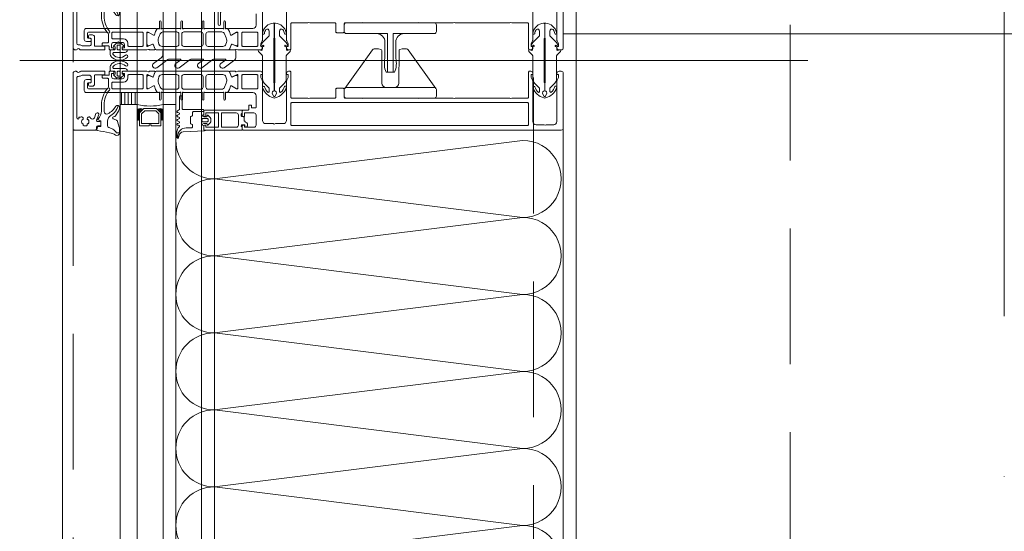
# Model space of a CAD drawing. Header units: millimetres. Extents: x 213386 to 459888, y 74252 to 208052.
# Tile 102 of 256: x 373017 to 373477, y 162137 to 162376. Entities that reach past the tile are written whole.
import ezdxf

# ---------------------------------------------------------------- set-up
doc = ezdxf.new("R2010")
doc.units = ezdxf.units.MM
doc.linetypes.add('CK_Čerchovaná 50', pattern=[6, 3, -1.5, 0, -1.5])
doc.linetypes.add('ČÁRKOVANÁ', pattern=[19.05, 12.7, -6.35])
for name, color, linetype, lineweight in [('FASÁDA DETAILNÍ', 255, 'Continuous', 0), ('NOVA', 255, 'Continuous', 0), ('TENKA', 255, 'Continuous', 0)]:
    doc.layers.add(name, color=color, linetype=linetype, lineweight=lineweight)

# ---------------------------------------------------------------- blocks, each defined once
blk = doc.blocks.new('244748_a')
blk.add_lwpolyline([(8.32, -1.69, 0.082248), (6.34, -0.9, -1.09695), (6.94, -0.1, -0.315353), (11.26, -5.15, -0.480529), (10.87, -5.64), (4.27, -5.64), (4.08, -5.45), (-16.53, -5.45), (-16.72, -5.64), (-20.43, -5.64, 0.574019), (-21.93, -4.78), (-22.99, -5.4, 0.524827), (-22.99, -5.9), (-21.93, -6.52, 0.574021), (-20.43, -5.66), (-16.72, -5.66), (-16.53, -5.85), (4.08, -5.85), (4.27, -5.66), (10.87, -5.66, -0.480529), (11.26, -6.15, -0.326229), (6.88, -11.09, -1.09695), (6.28, -10.3, 0.081457), (8.32, -9.61, 0.599203), (7.48, -8.05), (5.52, -8.05, 0.198965), (5.17, -8.2), (2.22, -11.15), (0.93, -12.01, -0.738038), (0.51, -11.62), (0.87, -11, 1), (0.35, -10.7), (0, -11.3), (-0.98, -11.3, 0.619205), (-1.45, -12.06), (-1.28, -12.43, -0.808139), (-2.04, -13.04), (-3.63, -11.44, 0.198906), (-4.34, -11.15), (-14.99, -11.15, -0.198936), (-16.76, -10.42), (-18.98, -8.2, 0.198942), (-19.33, -8.05), (-20.67, -8.05, 0.500217), (-21.09, -8.73, 0.122037), (-18.5, -10.27, -1.093735), (-19.1, -11.07, -0.240768), (-23.7, -6.07, -0.106226), (-23.7, -5.23, -0.256232), (-19, -0.13, -1.093735), (-18.4, -0.92, 0.116856), (-21.09, -2.57, 0.500217), (-20.67, -3.25), (-19.33, -3.25, 0.198942), (-18.98, -3.1), (-16.75, -0.88, -0.198936), (-14.99, -0.15), (-4.34, -0.15, 0.198907), (-3.63, 0.14), (-2.04, 1.74, -0.808139), (-1.28, 1.13), (-1.45, 0.76, 0.619205), (-0.98, 0), (0, 0), (0.35, -0.6, 1), (0.87, -0.3), (0.51, 0.32, -0.738038), (0.93, 0.71), (2.22, -0.15), (5.17, -3.1, 0.198965), (5.52, -3.25), (7.48, -3.25, 0.599203)], format="xyb", close=True)
blk = doc.blocks.new('236134_0100_s_v')
for points in [[(22.8, -23), (22.8, -5), (42, -5, 0.414214), (43, -4), (43, -1, 0.414214), (42, 0), (1, 0, 0.414214), (0, -1), (0, -4, 0.414214), (1, -5), (20.2, -5), (20.2, -23)], [(15, -5, -0.414214), (19, -9), (19, -16.57, 0.165764), (19.53, -23), (23.47, -23, 0.165764), (24, -16.57), (24, -9, -0.414214), (28, -5)]]:
    blk.add_lwpolyline(points, format="xyb")
blk = doc.blocks.new('236134_0200_s_v')
for points in [[(19.58, 5, -0.41166), (17.58, 6.98), (17.45, 22.25, 0.344217), (17.07, 22.73), (16, 23), (14, 23, 0.240828), (13.19, 22.59), (0.19, 4.59)], [(23.42, 5, 0.41166), (25.42, 6.98), (25.55, 22.25, -0.344217), (25.93, 22.73), (27, 23), (29, 23, -0.240828), (29.81, 22.59), (42.81, 4.59)]]:
    blk.add_lwpolyline(points, format="xyb")
blk.add_lwpolyline([(42, 5), (1, 5, 0.414214), (0, 4), (0, 1, 0.414214), (1, 0), (42, 0, 0.414214), (43, 1), (43, 4, 0.414214)], format="xyb", close=True)
blk = doc.blocks.new('284336')
for points in [[(-0.7, -9.6), (-10, -9.6, 0.414511), (-10.51, -10.11), (-10.51, -15.51, -1), (-11.69, -15.51), (-11.69, -9.6), (-12.69, -8.95, -0.668884), (-12.6, -8.23), (-11.99, -8.01, 0.766384), (-11.99, -7.21), (-12.6, -6.99, -0.76831), (-12.6, -6.23), (-11.99, -6.01, 0.766384), (-11.99, -5.21), (-12.6, -4.99, -0.76831), (-12.6, -4.23), (-11.99, -4.01, 0.766384), (-11.99, -3.21), (-12.6, -2.99, -0.877523), (-12.5, -2.22), (-12.1, -2.22, 0.698129), (-11.83, -1.5, -0.220231), (-12.89, 0.78), (-12.89, 3.45, -0.157143), (-12.82, 3.68), (-12.69, 3.42, -0.067482), (-12.48, 2.53, 0.393136), (-8.66, -1.02), (-6.1, -1.02, -0.414214), (-5.61, -1.51), (-5.61, -2.22, -0.267949), (-5.85, -2.65), (-6.35, -2.93, 0.267949), (-6.61, -3.38), (-6.61, -5.84, 0.267949), (-6.35, -6.29), (-5.85, -6.57, -0.267949), (-5.61, -7), (-5.61, -8.11, 0.414215), (-5.1, -8.62), (-0.41, -8.62), (-0.41, -9.31, -0.414212), (-0.7, -9.6)], [(-0.41, 0), (-0.41, -2, 0.990243), (-0.4, -3.02), (0.9, -3.02, 0.414214), (1.21, -2.71), (1.21, -2.61, -0.668123), (1.71, -2.4), (2.75, -3.45, -0.199004), (2.89, -3.79), (2.89, -5.43, -0.199038), (2.75, -5.77), (1.71, -6.82, -0.668191), (1.21, -6.61), (1.21, -6.51, 0.414214), (0.9, -6.2), (-0.4, -6.2, 0.990269), (-0.41, -7.22), (-0.41, -8.6), (-5.1, -8.6, -0.414215), (-5.59, -8.11), (-5.59, -7, 0.267949), (-5.84, -6.56), (-6.34, -6.27, -0.267949), (-6.59, -5.84), (-6.59, -3.38, -0.267949), (-6.34, -2.95), (-5.84, -2.66, 0.267949), (-5.59, -2.22), (-5.59, -1.51, 0.414214), (-6.1, -1), (-8.66, -1, -0.393156), (-12.46, 2.53, 0.067572), (-12.67, 3.43), (-12.8, 3.7, -0.637545), (-12.12, 3.53), (-11.92, 2.53, 0.344315), (-10.06, 0.91), (0, 0.38, -0.406913), (0.39, 0), (-0.41, 0)], [(1.7, -4.31, 0.414235), (1.2, -3.81), (-0.7, -3.81, 0.414214), (-1.2, -4.31), (-1.2, -4.91, 0.414214), (-0.7, -5.41), (1.2, -5.41, 0.414235), (1.7, -4.91), (1.7, -4.31)]]:
    blk.add_lwpolyline(points, format="xyb", close=True)
blk = doc.blocks.new('nesystémový nástavec 18')
for p, q in [((-17.5, 9.3), (-15.36, 9.3)), ((-15.36, 9.3), (0, 9.3)), ((0, 9.3), (0, 7.8)), ((-18, 6.8), (-18, 8.8)), ((-17, 6.3), (-17.5, 6.3)), ((-11, 8), (-17, 8)), ((-17, 8), (-17, 6.3)), ((-11, 1.3), (-11, 8)), ((-2.8, 8), (-9.7, 8)), ((-9.7, 1.3), (-9.7, 8)), ((-1.8, 2.3), (-1.8, 7)), ((-0.5, 7.3), (-0.5, 6.8)), ((0, 6.3), (0.55, 6.3)), ((0.55, 6.3), (0.95, 5.9)), ((0.95, 5.9), (0.95, 4.8)), ((0.95, 4.8), (0.95, 4.14)), ((-18, 0.5), (-18, 1.8)), ((-17.5, 2.3), (-17, 2.3)), ((-1.8, 0), (-17.5, 0)), ((-17, 2.3), (-17, 1.3)), ((-17, 1.3), (-11, 1.3)), ((-9.7, 1.3), (-2.8, 1.3)), ((0, 0), (-1.8, 0)), ((-0.4, 2.23), (-0.5, 2.04)), ((-0.5, 2.04), (-0.5, 2)), ((1.2, 2.44), (0, 2.44)), ((0, 1.5), (0, 0)), ((0.95, 4.14), (1.2, 4.14)), ((1.2, 1.85), (1.2, 2.44)), ((1.4, 3.94), (1.4, 3.84)), ((1.6, 3.64), (1.6, 3.64)), ((1.8, 1.37), (1.7, 1.35)), ((2.25, 1.63), (1.8, 1.37)), ((2.4, 2.84), (2.4, 1.89))]:
    blk.add_line(p, q)
for centre, radius, start, end in [((-17.5, 8.8), 0.5, 90, 180), ((-15.36, 9.8), 0.5, 270, 270.084), ((-17.5, 6.8), 0.5, 180.0012, 269.9988), ((-2.8, 7), 1, 0, 90), ((0, 7.3), 0.5, 89.9955, 180.0071), ((0, 6.8), 0.5, 179.9949, 270.006), ((0.75, 4.8), 0.2, 359.9656, 0.0344), ((-17.5, 1.8), 0.5, 89.999, 180.0002), ((-17.5, 0.5), 0.5, 180, 270), ((-2.8, 2.3), 1, 270, 0), ((0, 2), 0.5, 179.9716, 270.0327), ((0, 1.94), 0.5, 89.9975, 144.0007), ((1.2, 3.94), 0.2, 359.9707, 90.0249), ((1.7, 1.85), 0.5, 179.9991, 270), ((1.6, 3.84), 0.2, 179.9737, 270.035), ((1.6, 2.84), 0.8, 0.0065, 89.9919), ((2.1, 1.89), 0.3, 299.9815, 0.0183)]:
    blk.add_arc(centre, radius, start, end)
blk = doc.blocks.new('433270')
blk.add_lwpolyline([(1, 0, 0.414364), (0, -1), (0, -1.4, 0.255924), (0.23, -1.83, -0.547723), (0.23, -3.17, 0.255924), (0, -3.6), (0, -14.6, 0.414214), (0.3, -14.9), (1.2, -14.9, 0.414214), (1.7, -14.4), (1.7, -10.3, -0.414214), (2, -10), (6, -10, 0.414248), (7, -9), (7, -7.7, 0.414179), (6.5, -7.2), (5.7, -7.2, 0.414232), (5.4, -7.5), (5.4, -8.2, -0.414198), (5.1, -8.5), (2.8, -8.5, -0.414204), (1.8, -7.5), (1.8, -4.49, -0.147432), (1.97, -3.94, 0.147461), (2.4, -2.5), (2.4, -2.3, -0.414214), (2.9, -1.8), (21.87, -1.8, -0.668178), (22.22, -2.65), (22.16, -2.72, 1), (21.59, -3.29), (21.52, -3.35, 0.198912), (21.38, -3.71), (21.38, -4.05, 0.414214), (22.08, -4.75), (22.38, -4.75, 0.576988), (22.64, -4.3, -0.311246), (24.56, -4.3, 0.576988), (24.82, -4.75), (25.3, -4.75, -0.260065), (25.3, -6.65), (24.82, -6.65, 0.576988), (24.56, -7.1, -0.311246), (22.64, -7.1, 0.576988), (22.38, -6.65), (22.08, -6.65, 0.414214), (21.38, -7.35), (21.38, -7.61, 0.267949), (21.63, -8.04), (21.89, -8.2, -0.637047), (21.73, -10), (19.83, -10.7, 0.315299), (19.5, -11.17), (19.5, -11.49, 0.520567), (20.17, -11.96), (22.83, -10.99, -0.520567), (23.5, -11.46), (23.5, -12.5, 0.414062), (24, -13), (25, -13, 0.414186), (25.5, -12.5), (25.5, -11.5, -0.414182), (26, -11), (27, -11, 0.414214), (27.5, -10.5), (27.5, -0.5, 0.414214), (27, 0), (1, 0)], format="xyb", close=True)
blk = doc.blocks.new('284325')
for points in [[(0.84, -5.23, -0.560316), (0.94, -4.73), (1.94, -4.36, 0.3153), (2.14, -4.08), (2.14, -1.89, 0.451558), (1.8, -1.59), (0.9, -1.7, -0.399586), (0.57, -1.46), (0.3, -0.07, -0.415977), (0.53, 0.29, 0.024107), (6.15, 1.24, 0.076636), (8.99, 2.34, -0.577615), (10.79, 1.3), (10.02, 1.37, 0.283171), (9.08, 0.9, -0.168429), (7.07, -0.74), (5.9, -1.16, 0.315302), (5.24, -2.1), (5.24, -4.21, 0.269719), (6.76, -6.82, -0.194797), (10.18, -11.53, -0.342663), (9.17, -11.17, 0.119207), (5.43, -7.59, 0.578571), (3.63, -8.62), (3.63, -11.77, 0.176415), (6.16, -18.72, -1), (5.24, -19.49, -0.176415), (2.43, -11.77), (2.43, -8.89, 0.208286), (0.84, -5.23)], [(8.95, -6.65), (10.32, -8.78, -0.134555), (10.79, -10.63, -0.339795), (10.19, -11.53, 0.194788), (6.76, -6.81, -0.269736), (5.25, -4.21), (5.25, -2.1, -0.315302), (5.9, -1.17), (7.07, -0.74, 0.168429), (9.09, 0.89, -0.283167), (10.01, 1.36), (10.79, 1.29), (10.79, -0.74, -0.070852), (10.71, -1.3), (9.95, -3.93, -0.241839), (9.08, -4.83), (7.93, -5.22, 0.836024), (8.08, -6.19), (8.11, -6.19, -0.255349), (8.95, -6.65)]]:
    blk.add_lwpolyline(points, format="xyb", close=True)
blk = doc.blocks.new('*U4004')
for points in [[(0, 0, 0.414243), (0.1, 0.1), (0, 0.9, -1.0001), (0.2, 0.9), (0.1, 0.1, 0.414228), (0.2, 0, 0.414228)], [(0.2, 0, 0.414243), (0.3, 0.1), (0.2, 0.9, -1.0001), (0.4, 0.9), (0.3, 0.1, 0.414228), (0.4, 0, 0.414228)], [(0.4, 0, 0.414243), (0.5, 0.1), (0.4, 0.9, -1.0001), (0.6, 0.9), (0.5, 0.1, 0.414228), (0.6, 0, 0.414228)], [(0.6, 0, 0.414243), (0.7, 0.1), (0.6, 0.9, -1.0001), (0.8, 0.9), (0.7, 0.1, 0.414228), (0.8, 0, 0.414228)], [(0.8, 0, 0.414243), (0.9, 0.1), (0.8, 0.9, -1.0001), (1, 0.9), (0.9, 0.1, 0.414228), (1, 0, 0.414228)], [(1, 0, 0.414243), (1.1, 0.1), (1, 0.9, -1.0001), (1.2, 0.9), (1.1, 0.1, 0.414228), (1.2, 0, 0.414228)], [(1.2, 0, 0.414243), (1.3, 0.1), (1.2, 0.9, -1.0001), (1.4, 0.9), (1.3, 0.1, 0.414228), (1.4, 0, 0.414228)], [(1.4, 0, 0.414243), (1.5, 0.1), (1.4, 0.9, -1.0001), (1.6, 0.9), (1.5, 0.1, 0.414228), (1.6, 0, 0.414228)], [(1.6, 0, 0.414243), (1.7, 0.1), (1.6, 0.9, -1.0001), (1.8, 0.9), (1.7, 0.1, 0.414228), (1.8, 0, 0.414228)], [(1.8, 0, 0.414243), (1.9, 0.1), (1.8001, 0.9, -1.0001), (2, 0.9), (1.9001, 0.1, 0.414228), (2, 0, 0.414228)]]:
    blk.add_lwpolyline(points, format="xyb")
blk = doc.blocks.new('288126')
for points in [[(-16.5, 0), (16.5, 0)], [(-21.36, -6.34), (-17.8, -3.69)], [(-14.71, -4.5), (-19.87, -8.34)], [(-17, -2.08), (-17, -0.5)], [(-8.83, -4.3), (-14.11, -4.3)], [(-4.31, -4.5), (-9.47, -8.34)], [(1.81, -4.3), (-3.71, -4.3)], [(6.33, -4.5), (1.14, -8.37)], [(12.21, -4.3), (6.93, -4.3)], [(17, -0.5), (17, -3.8)], [(-10.96, -6.34), (-8.71, -4.66)], [(-0.35, -6.36), (1.93, -4.66)], [(10.05, -6.36), (12.33, -4.66)], [(16.6, -4.6), (11.54, -8.37)]]:
    blk.add_lwpolyline(points)
for centre, radius, start, end in [((16.5, -0.5), 0.5, 0, 90), ((-16.5, -0.5), 0.5, 90, 180), ((16, -3.8), 1, 306.7059, 0), ((-20.61, -7.34), 1.25, 126.7059, 306.7059), ((-10.21, -7.34), 1.25, 126.7059, 306.7059), ((0.4, -7.37), 1.25, 126.7059, 306.7059), ((10.8, -7.37), 1.25, 126.7059, 306.7059)]:
    blk.add_arc(centre, radius, start, end)
at = {"extrusion": (0, 0, -1)}
for centre, radius, start, end in [((19, -2.08), 2, 180, 233.2941), ((14.11, -5.3), 1, 53.2941, 90), ((8.83, -4.5), 0.2, 90, 233.2941), ((3.71, -5.3), 1, 53.2941, 90), ((-1.81, -4.5), 0.2, 90, 233.2941), ((-6.93, -5.3), 1, 53.2941, 90), ((-12.21, -4.5), 0.2, 90, 233.2941)]:
    blk.add_arc(centre, radius, start, end, dxfattribs=at)
blk = doc.blocks.new('246426')
for points in [[(-1.84, 0.64), (-2.86, -0.38, 0.198926), (-3.15, -1.09), (-3.15, -2.31, 0.198926), (-2.86, -3.02), (-1.84, -4.04, 0.637051), (-1.5, -3.92), (-1.45, -3.4), (-0.3, -3.4, -0.41484), (0, -3.7), (0, -5.19, 0.414232), (0.5, -5.69), (2.14, -5.69, 0.071862), (2.2, -5.68, 0.157876), (3.73, -4.64, 0.360336), (3.48, 2.39, 0.964062), (2.54, 1.48, -0.403385), (2.25, -4.34, -0.190964), (2.11, -4.39), (1.7, -4.39, -0.414214), (1.2, -3.89), (1.2, 1.31, 0.414201), (0.2, 2.31), (0, 2.31), (0, 0.3, -0.414214), (-0.3, 0), (-1.45, 0), (-1.5, 0.52, 0.637051), (-1.84, 0.64)], [(-2.25, -1.4, -0.414214), (-1.85, -1), (-0.4, -1, -0.414214), (0, -1.4), (0, -2, -0.414214), (-0.4, -2.4), (-1.85, -2.4, -0.414214), (-2.25, -2), (-2.25, -1.4)]]:
    blk.add_lwpolyline(points, format="xyb", close=True)

msp = doc.modelspace()

# ---------------------------------------------------------------- hatches: boundary and pattern name
at = {"layer": 'FASÁDA DETAILNÍ'}
h = msp.add_hatch(dxfattribs=at)
h.set_pattern_fill('ANSI31', color=256, scale=0.5, angle=585)
h.set_pattern_definition([(270, (440451.9952, 152022.2332), (1.5875, -8e-16), [])])
h.paths.add_polyline_path([(373071.638, 162336.654), (373071.638, 162342.154), (373063.638, 162342.154), (373063.638, 162336.654)])

# ---------------------------------------------------------------- linework, layer by layer
for p, q in [((373036.638, 145492.154), (373036.638, 169172.154)), ((373063.638, 145492.154), (373063.638, 169172.154)), ((373063.638, 155177.655), (373063.638, 169172.154)), ((373071.638, 169172.154), (373071.638, 145492.154)), ((373071.638, 169172.154), (373071.638, 155177.655)), ((373083.638, 145492.154), (373083.638, 169172.154)), ((373083.638, 155177.655), (373083.638, 169172.154)), ((373089.638, 169172.154), (373089.638, 145492.154)), ((373089.638, 169172.154), (373089.638, 155177.655)), ((373101.638, 145492.154), (373101.638, 169172.154)), ((373101.638, 155177.655), (373101.638, 169172.154)), ((373107.638, 169172.154), (373107.638, 145492.154)), ((373107.638, 169172.154), (373107.638, 155177.655)), ((373276.638, 145732.154), (373276.638, 168932.154)), ((373016.692, 162357.154), (373384.93, 162357.154)), ((373063.638, 161927.655), (373063.638, 162336.654)), ((373063.638, 162336.654), (373071.638, 162336.654)), ((373071.638, 162336.654), (373071.638, 161927.655)), ((373083.638, 161927.655), (373083.638, 162336.654)), ((373089.638, 162336.654), (373083.638, 162336.654)), ((373089.638, 162336.654), (373089.638, 161927.655))]:
    msp.add_line(p, q, dxfattribs=at)
at = {"layer": 'FASÁDA DETAILNÍ', "linetype": 'ČÁRKOVANÁ', "ltscale": 5}
for p, q in [((373041.638, 145497.154), (373041.638, 169167.154)), ((373256.638, 145712.154), (373256.638, 168952.154)), ((373376.638, 145832.154), (373376.638, 168832.154))]:
    msp.add_line(p, q, dxfattribs=at)
at = {"layer": 'FASÁDA DETAILNÍ'}
for points in [[(373267.638, 162385.663), (373267.638, 162366.808, 0.1169365), (373267.772, 162366.308), (373268.438, 162365.154), (373268.438, 162363.654), (373267.638, 162363.654), (373267.638, 162363.154, 0.4142136), (373268.638, 162362.154), (373269.638, 162362.154, 0.4142136), (373270.638, 162363.154), (373270.638, 162388.654, 0.4142135)], [(373127.138, 162378.955), (373127.138, 162373.656, -0.4141667), (373125.638, 162372.156), (373118.641, 162372.154), (373114.54, 162372.155, 0.5773503), (373114.194, 162371.555), (373114.692, 162370.692), (373115.12, 162369.199, 0.4887011), (373115.559, 162369.023), (373118.025, 162370.454), (373118.446, 162370.454, -0.4325656), (373118.641, 162370.254), (373118.641, 162363.95, -0.5483974), (373118.359, 162363.764), (373115.975, 162364.833, 0.4253361), (373115.708, 162364.725), (373114.892, 162362.702, 0.5315629), (373115.262, 162362.152), (373117.327, 162362.152, 0.2313061), (373117.563, 162362.268, -0.3061853), (373117.883, 162362.372), (373118.641, 162362.154), (373129.144, 162362.154, 0.4142136), (373130.144, 162363.154), (373130.144, 162363.654), (373129.344, 162363.654), (373129.344, 162365.154), (373130.004, 162366.298, 0.1316504), (373130.138, 162366.798), (373130.138, 162385.163, -0.4142136)], [(373141.338, 162385.163), (373141.338, 162366.798, 0.1316504), (373141.472, 162366.298), (373142.133, 162365.154), (373142.133, 162363.654), (373141.333, 162363.654), (373141.333, 162363.154, 0.4142136), (373142.333, 162362.154), (373142.838, 162362.154, 0.4142136), (373143.338, 162362.654), (373143.338, 162374.254, -0.4142136), (373143.838, 162374.754), (373151.238, 162374.754, -0.3999851), (373152.238, 162374.754), (373163.838, 162374.754, -0.4142136), (373164.338, 162374.254), (373164.338, 162370.654, 0.4142136), (373164.838, 162370.154), (373167.838, 162370.154, 0.4142136), (373168.338, 162370.654), (373168.338, 162374.254, -0.4142136), (373168.838, 162374.754), (373176.138, 162374.754, -0.38324), (373177.138, 162374.754), (373202.638, 162374.754, -0.38324), (373203.638, 162374.754), (373219.138, 162374.754, -0.38324), (373220.138, 162374.754), (373245.638, 162374.754, -0.38324), (373246.638, 162374.754), (373253.938, 162374.754, -0.4142136), (373254.438, 162374.254), (373254.438, 162362.654, 0.4142136), (373254.938, 162362.154), (373255.438, 162362.154, 0.4142136), (373256.438, 162363.154), (373256.438, 162363.654), (373255.638, 162363.654), (373255.638, 162365.154), (373256.304, 162366.308, 0.1169365), (373256.438, 162366.808), (373256.438, 162385.663, -0.4142315)]]:
    msp.add_lwpolyline(points, format="xyb", dxfattribs=at)
for points in [[(373114.299, 162362.154), (373102.388, 162362.154), (373080.477, 162362.154, -0.3058367), (373080.014, 162362.467), (373079.091, 162364.755, 0.4253361), (373078.824, 162364.862), (373077.205, 162364.146, -0.5437525), (373076.148, 162364.83), (373076.148, 162369.734, -0.5781822), (373077.05, 162370.253), (373079.241, 162368.992, 0.4885049), (373079.68, 162369.169), (373080.115, 162370.683), (373080.877, 162372.004, -0.2824777), (373081.153, 162372.154), (373081.598, 162372.154, 1.4470094), (373081.948, 162372.286), (373081.948, 162375.254, -1), (373082.748, 162375.254), (373082.748, 162372.286, 1.4470094), (373083.099, 162372.153), (373091.638, 162372.154, 1.4470094), (373091.988, 162372.286), (373091.988, 162375.254, -1), (373092.788, 162375.254), (373092.788, 162372.286, 1.4470094), (373093.139, 162372.153), (373101.638, 162372.154, 1.4470094), (373101.988, 162372.286), (373101.988, 162375.254, -1), (373102.788, 162375.254), (373102.788, 162372.286, 1.4470094), (373103.139, 162372.153), (373111.678, 162372.154, 1.4470094), (373112.028, 162372.286), (373112.028, 162375.254, -1), (373112.828, 162375.254), (373112.828, 162372.286, 1.4470094), (373113.179, 162372.153), (373113.624, 162372.154, -0.2824777), (373113.9, 162372.004), (373114.662, 162370.683), (373115.096, 162369.169, 0.4885049), (373115.535, 162368.992), (373117.727, 162370.253, -0.5781822), (373118.628, 162369.734), (373118.628, 162364.83, -0.5437525), (373117.572, 162364.146), (373115.953, 162364.862, 0.4253361), (373115.686, 162364.755), (373114.763, 162362.467, -0.3058367), (373114.299, 162362.154)], [(373076.138, 162362.154), (373065.139, 162362.154, -0.4144257), (373064.638, 162362.654), (373064.638, 162363.148), (373065.638, 162363.148), (373065.638, 162364.648, 0.4142136), (373064.638, 162365.648), (373063.138, 162365.648, 0.3999851), (373062.138, 162365.648), (373060.638, 162365.648, 0.4142136), (373059.638, 162364.648), (373059.638, 162363.154), (373060.638, 162363.154), (373060.638, 162362.654, -0.4144559), (373060.138, 162362.154), (373058.838, 162362.156, -0.4139712), (373058.538, 162362.456), (373058.538, 162363.654, 0.4142136), (373058.238, 162363.954), (373055.238, 162363.954), (373055.238, 162364.954, -0.4142136), (373055.738, 162365.454), (373057.638, 162365.454, 0.4142136), (373058.138, 162365.954), (373058.138, 162369.454, 0.4142056), (373057.138, 162370.454), (373048.838, 162370.455, 0.4142063), (373048.338, 162369.955), (373048.338, 162368.054, 0.414219), (373048.838, 162367.554), (373049.638, 162367.554, -0.4142136), (373050.138, 162367.054), (373050.138, 162366.554, -0.4142136), (373049.638, 162366.054), (373047.838, 162366.054, -0.4142136), (373046.838, 162367.054), (373046.838, 162371.154, -0.4142136), (373047.838, 162372.154), (373076.138, 162372.154), (373080.238, 162372.155, -0.5773503), (373080.585, 162371.555), (373080.086, 162370.692), (373079.659, 162369.199, -0.4887011), (373079.219, 162369.023), (373076.754, 162370.454), (373076.333, 162370.454, 0.4325656), (373076.138, 162370.254), (373076.138, 162363.95, 0.5483974), (373076.42, 162363.764), (373078.804, 162364.833, -0.4253361), (373079.071, 162364.725), (373079.887, 162362.702, -0.5315625), (373079.516, 162362.152), (373077.452, 162362.152, -0.2313061), (373077.216, 162362.268, 0.3061853), (373076.896, 162362.372), (373076.138, 162362.154)], [(373073.938, 162370.454), (373060.238, 162370.454, 0.4142136), (373059.738, 162369.954), (373059.738, 162367.748, 0.4142136), (373060.238, 162367.248), (373065.208, 162367.248, -0.4111388), (373067.238, 162365.248), (373067.238, 162364.254, 0.4142136), (373067.738, 162363.754), (373073.938, 162363.754, 0.4142136), (373074.438, 162364.254), (373074.438, 162369.954, 0.4142136), (373073.938, 162370.454)], [(373083.188, 162363.753), (373090.088, 162363.753, 0.4142178), (373091.088, 162364.753), (373091.088, 162369.554, 0.4142178), (373090.088, 162370.554), (373083.726, 162370.554, 0.305619), (373082.336, 162369.616), (373081.557, 162367.692, 0.1764286), (373081.485, 162365.64), (373081.761, 162364.79, 0.3249157), (373083.188, 162363.753)], [(373093.388, 162363.753), (373101.388, 162363.753, 0.4142136), (373102.388, 162364.753), (373102.388, 162369.554, 0.4142136), (373101.388, 162370.554), (373093.388, 162370.554, 0.4142136), (373092.388, 162369.554), (373092.388, 162364.753, 0.4142136), (373093.388, 162363.753)], [(373104.688, 162363.753), (373111.589, 162363.753, 0.3249157), (373113.015, 162364.79), (373113.291, 162365.64, 0.1764286), (373113.219, 162367.692), (373112.441, 162369.616, 0.305619), (373111.05, 162370.554), (373104.688, 162370.554, 0.4142178), (373103.688, 162369.554), (373103.688, 162364.753, 0.4142178), (373104.688, 162363.753)], [(373127.938, 162364.255, -0.4142136), (373127.438, 162363.755), (373120.938, 162363.755, -0.4142136), (373120.438, 162364.255), (373120.438, 162369.955, -0.4142136), (373120.938, 162370.455), (373127.438, 162370.455, -0.4142136), (373127.938, 162369.955), (373127.938, 162364.255)], [(373076.138, 162352.154), (373065.139, 162352.154, 0.4144257), (373064.638, 162351.654), (373064.638, 162351.161), (373065.638, 162351.161), (373065.638, 162349.661, -0.4142136), (373064.638, 162348.661), (373063.138, 162348.661, -0.3999851), (373062.138, 162348.661), (373060.638, 162348.661, -0.4142136), (373059.638, 162349.661), (373059.638, 162351.154), (373060.638, 162351.154), (373060.638, 162351.654, 0.4144559), (373060.138, 162352.154), (373058.838, 162352.153, 0.4139712), (373058.538, 162351.853), (373058.538, 162350.655, -0.4142136), (373058.238, 162350.355), (373055.238, 162350.355), (373055.238, 162349.355, 0.4142136), (373055.738, 162348.855), (373057.638, 162348.855, -0.4142136), (373058.138, 162348.355), (373058.138, 162344.855, -0.4142056), (373057.138, 162343.855), (373048.838, 162343.854, -0.4142063), (373048.338, 162344.354), (373048.338, 162346.254, -0.414219), (373048.838, 162346.754), (373049.638, 162346.754, 0.4142136), (373050.138, 162347.254), (373050.138, 162347.754, 0.4142136), (373049.638, 162348.254), (373047.838, 162348.254, 0.4142136), (373046.838, 162347.254), (373046.838, 162343.154, 0.4142136), (373047.838, 162342.154), (373076.138, 162342.154), (373080.238, 162342.154, 0.5773503), (373080.585, 162342.754), (373080.086, 162343.617), (373079.659, 162345.11, 0.4887011), (373079.219, 162345.286), (373076.754, 162343.854), (373076.333, 162343.854, -0.4325656), (373076.138, 162344.054), (373076.138, 162350.359, -0.5483974), (373076.42, 162350.545), (373078.804, 162349.476, 0.4253361), (373079.071, 162349.584), (373079.887, 162351.607, 0.5315625), (373079.516, 162352.157), (373077.452, 162352.157, 0.2313061), (373077.216, 162352.041, -0.3061853), (373076.896, 162351.937), (373076.138, 162352.154)], [(373114.299, 162352.154), (373102.388, 162352.155), (373080.477, 162352.154, 0.3058367), (373080.014, 162351.842), (373079.091, 162349.554, -0.4253361), (373078.824, 162349.447), (373077.205, 162350.163, 0.5437525), (373076.148, 162349.479), (373076.148, 162344.574, 0.5781822), (373077.05, 162344.056), (373079.241, 162345.317, -0.4885049), (373079.68, 162345.14), (373080.115, 162343.626), (373080.877, 162342.305, 0.2824777), (373081.153, 162342.155), (373081.598, 162342.155, -1.4470094), (373081.948, 162342.023), (373081.948, 162339.055, 1), (373082.748, 162339.055), (373082.748, 162342.023, -1.4470094), (373083.099, 162342.156), (373091.638, 162342.155, -1.4470094), (373091.988, 162342.023), (373091.988, 162339.055, 1), (373092.788, 162339.055), (373092.788, 162342.023, -1.4470094), (373093.139, 162342.156), (373101.638, 162342.155, -1.4470094), (373101.988, 162342.023), (373101.988, 162339.055, 1), (373102.788, 162339.055), (373102.788, 162342.023, -1.4470094), (373103.139, 162342.156), (373111.678, 162342.155, -1.4470094), (373112.028, 162342.023), (373112.028, 162339.055, 1), (373112.828, 162339.055), (373112.828, 162342.023, -1.4470094), (373113.179, 162342.156), (373113.624, 162342.155, 0.2824777), (373113.9, 162342.305), (373114.662, 162343.626), (373115.096, 162345.14, -0.4885049), (373115.535, 162345.317), (373117.727, 162344.056, 0.5781822), (373118.628, 162344.574), (373118.628, 162349.479, 0.5437525), (373117.572, 162350.163), (373115.953, 162349.447, -0.4253361), (373115.686, 162349.554), (373114.763, 162351.842, 0.3058367), (373114.299, 162352.154)], [(373269.638, 162324.654), (373121.138, 162324.654, -0.4142136), (373120.638, 162325.154), (373120.638, 162326.454, -0.4142197), (373121.138, 162326.954), (373121.638, 162326.954), (373121.638, 162325.954), (373126.138, 162325.954, 0.4142136), (373127.138, 162326.954), (373127.138, 162331.654, 0.4142136), (373126.138, 162332.654), (373121.638, 162332.654), (373121.638, 162330.954), (373121.138, 162330.954, -0.4142012), (373120.638, 162331.454), (373120.638, 162333.454, -0.4142136), (373121.138, 162333.954), (373123.282, 162333.954, 0.4142136), (373123.782, 162334.454), (373123.782, 162336.254), (373125.033, 162336.254), (373125.033, 162335.054), (373126.838, 162335.054, 0.4142136), (373127.138, 162335.354), (373127.138, 162340.653, 0.4141667), (373125.638, 162342.153), (373118.641, 162342.154), (373114.54, 162342.154, -0.5773503), (373114.194, 162342.754), (373114.692, 162343.617), (373115.12, 162345.11, -0.4887011), (373115.559, 162345.286), (373118.025, 162343.854), (373118.446, 162343.854, 0.4325656), (373118.641, 162344.054), (373118.641, 162350.359, 0.5483974), (373118.359, 162350.545), (373115.975, 162349.476, -0.4253361), (373115.708, 162349.584), (373114.892, 162351.607, -0.5315629), (373115.262, 162352.157), (373117.327, 162352.157, -0.2313061), (373117.563, 162352.041, 0.3061853), (373117.883, 162351.937), (373118.641, 162352.154), (373129.144, 162352.154, -0.4142136), (373130.144, 162351.154), (373130.144, 162350.654), (373129.344, 162350.654), (373129.344, 162349.154), (373130.004, 162348.011, -0.1316504), (373130.138, 162347.511), (373130.138, 162329.146, 0.4142136), (373131.638, 162327.646), (373135.139, 162327.646, 0.3999851), (373136.139, 162327.646), (373139.838, 162327.646, 0.4142136), (373141.338, 162329.146), (373141.338, 162347.511, -0.1316504), (373141.472, 162348.011), (373142.133, 162349.154), (373142.133, 162350.654), (373141.333, 162350.654), (373141.333, 162351.154, -0.4142136), (373142.333, 162352.154), (373142.838, 162352.154, -0.4142136), (373143.338, 162351.654), (373143.338, 162340.054, 0.4142136), (373143.838, 162339.554), (373151.238, 162339.554, 0.3999851), (373152.238, 162339.554), (373163.838, 162339.554, 0.4142136), (373164.338, 162340.054), (373164.338, 162343.654, -0.4142136), (373164.838, 162344.154), (373167.838, 162344.154, -0.4142136), (373168.338, 162343.654), (373168.338, 162340.054, 0.4142136), (373168.838, 162339.554), (373176.138, 162339.554, 0.38324), (373177.138, 162339.554), (373202.638, 162339.554, 0.38324), (373203.638, 162339.554), (373219.138, 162339.554, 0.38324), (373220.138, 162339.554), (373245.638, 162339.554, 0.38324), (373246.638, 162339.554), (373253.938, 162339.554, 0.4142136), (373254.438, 162340.054), (373254.438, 162351.654, -0.4142136), (373254.938, 162352.154), (373255.438, 162352.154, -0.4142136), (373256.438, 162351.154), (373256.438, 162350.654), (373255.638, 162350.654), (373255.638, 162349.154), (373256.304, 162348.001, -0.1169365), (373256.438, 162347.501), (373256.438, 162328.646, 0.4142315), (373257.938, 162327.146), (373261.648, 162327.146, 0.3999851), (373262.648, 162327.146), (373266.138, 162327.146, 0.4142315), (373267.638, 162328.646), (373267.638, 162347.501, -0.1169365), (373267.772, 162348.001), (373268.438, 162349.154), (373268.438, 162350.654), (373267.638, 162350.654), (373267.638, 162351.154, -0.4142136), (373268.638, 162352.154), (373269.638, 162352.154, -0.4142136), (373270.638, 162351.154), (373270.638, 162325.654, -0.4142135), (373269.638, 162324.654)], [(373073.938, 162343.854), (373060.238, 162343.854, -0.4142136), (373059.738, 162344.354), (373059.738, 162346.561, -0.4142136), (373060.238, 162347.061), (373065.208, 162347.061, 0.4111388), (373067.238, 162349.061), (373067.238, 162350.054, -0.4142136), (373067.738, 162350.554), (373073.938, 162350.554, -0.4142136), (373074.438, 162350.054), (373074.438, 162344.354, -0.4142136), (373073.938, 162343.854)], [(373083.188, 162350.555), (373090.088, 162350.556, -0.4142178), (373091.088, 162349.556), (373091.088, 162344.755, -0.4142178), (373090.088, 162343.755), (373083.726, 162343.755, -0.305619), (373082.336, 162344.693), (373081.557, 162346.617, -0.1764286), (373081.485, 162348.669), (373081.761, 162349.519, -0.3249157), (373083.188, 162350.555)], [(373093.388, 162350.555), (373101.388, 162350.555, -0.4142136), (373102.388, 162349.555), (373102.388, 162344.755, -0.4142136), (373101.388, 162343.755), (373093.388, 162343.755, -0.4142136), (373092.388, 162344.755), (373092.388, 162349.555, -0.4142136), (373093.388, 162350.555)], [(373104.688, 162350.556), (373111.589, 162350.555, -0.3249157), (373113.015, 162349.519), (373113.291, 162348.669, -0.1764286), (373113.219, 162346.617), (373112.441, 162344.693, -0.305619), (373111.05, 162343.755), (373104.688, 162343.755, -0.4142178), (373103.688, 162344.755), (373103.688, 162349.556, -0.4142178), (373104.688, 162350.556)], [(373127.938, 162350.054, 0.4142136), (373127.438, 162350.554), (373120.938, 162350.554, 0.4142136), (373120.438, 162350.054), (373120.438, 162344.354, 0.4142136), (373120.938, 162343.854), (373127.438, 162343.854, 0.4142136), (373127.938, 162344.354), (373127.938, 162350.054)], [(373143.838, 162326.754), (373253.938, 162326.754, 0.4142136), (373254.438, 162327.254), (373254.438, 162336.954, 0.4142136), (373253.938, 162337.454), (373143.838, 162337.454, 0.4142136), (373143.338, 162336.954), (373143.338, 162327.254, 0.4142136), (373143.838, 162326.754)]]:
    msp.add_lwpolyline(points, format="xyb", close=True, dxfattribs=at)
for points in [[(373063.638, 162336.654), (373063.638, 162342.154), (373071.638, 162342.154), (373071.638, 162336.654)], [(373082.638, 162326.654), (373082.638, 162332.654), (373080.638, 162334.654), (373074.638, 162334.654), (373072.638, 162332.654), (373072.638, 162326.654), (373077.138, 162326.654), (373077.138, 162327.154), (373078.138, 162327.154), (373078.138, 162326.654)], [(373073.638, 162327.654), (373081.638, 162327.654), (373081.638, 162332.24), (373080.224, 162333.654), (373075.191, 162333.654), (373073.638, 162332.24)], [(373270.638, 161938.654), (373270.638, 162325.654)]]:
    msp.add_lwpolyline(points, close=True, dxfattribs=at)
for centre, radius, start, end in [((373077.638, 162358.546), 22.699, 254.67278, 285.32722), ((373072.99, 162331.104), 3.546, 67.29382, 112.40905), ((373072.876, 162331.47), 2.897, 65.30667, 115.29515), ((373072.708, 162331.819), 2.248, 61.52734, 118.40281), ((373072.563, 162332.063), 1.712, 57.29495, 122.68565), ((373072.424, 162332.224), 1.263, 51.96563, 128.49956), ((373082.287, 162331.104), 3.546, 67.59095, 112.70618), ((373082.401, 162331.47), 2.897, 64.70485, 114.69333), ((373082.569, 162331.819), 2.248, 61.59719, 118.47266), ((373082.714, 162332.063), 1.712, 57.31435, 122.70505), ((373082.852, 162332.224), 1.263, 51.50044, 128.03437), ((373072.276, 162332.314), 0.879, 43.99491, 136.49644), ((373072.138, 162332.302), 0.596, 33.03656, 146.96344), ((373072.138, 162332.009), 0.596, 33.03656, 146.96344), ((373072.138, 162331.717), 0.596, 33.03656, 146.96344), ((373072.138, 162331.424), 0.596, 33.03656, 146.96344), ((373072.138, 162331.132), 0.596, 33.03656, 146.96344), ((373072.138, 162330.839), 0.596, 33.03656, 146.96344), ((373072.138, 162330.547), 0.596, 33.03656, 146.96344), ((373072.138, 162330.254), 0.596, 33.03656, 146.96344), ((373072.138, 162329.962), 0.596, 33.03656, 146.96344), ((373072.138, 162329.669), 0.596, 33.03656, 146.96344), ((373072.138, 162329.377), 0.596, 33.03656, 146.96344), ((373072.138, 162329.084), 0.596, 33.03656, 146.96344), ((373072.138, 162328.792), 0.596, 33.03656, 146.96344), ((373083, 162332.314), 0.879, 43.50356, 136.00509), ((373083.138, 162332.302), 0.596, 33.03656, 146.96344), ((373083.138, 162332.009), 0.596, 33.03656, 146.96344), ((373083.138, 162331.717), 0.596, 33.03656, 146.96344), ((373083.138, 162331.424), 0.596, 33.03656, 146.96344), ((373083.138, 162331.132), 0.596, 33.03656, 146.96344), ((373083.138, 162330.839), 0.596, 33.03656, 146.96344), ((373083.138, 162330.547), 0.596, 33.03656, 146.96344), ((373083.138, 162330.254), 0.596, 33.03656, 146.96344), ((373083.138, 162329.962), 0.596, 33.03656, 146.96344), ((373083.138, 162329.669), 0.596, 33.03656, 146.96344), ((373083.138, 162329.377), 0.596, 33.03656, 146.96344), ((373083.138, 162329.084), 0.596, 33.03656, 146.96344), ((373083.138, 162328.792), 0.596, 33.03656, 146.96344)]:
    msp.add_arc(centre, radius, start, end, dxfattribs=at)
at = {"layer": 'NOVA'}
msp.add_line((373576.638, 162369.654), (373270.638, 162369.654), dxfattribs=at)
at = {"layer": 'TENKA', "linetype": 'CK_Čerchovaná 50', "ltscale": 50}
msp.add_line((373476.638, 145732.154), (373476.638, 168932.154), dxfattribs=at)

# ---------------------------------------------------------------- block references
at = {"layer": 'FASÁDA DETAILNÍ'}
for name, p in [('284336', (373121.048, 162389.654)), ('284325', (373052.498, 162389.654)), ('236134_0100_s_v', (373168.338, 162374.754)), ('288126', (373100.628, 162362.154)), ('236134_0200_s_v', (373168.338, 162339.554)), ('nesystémový nástavec 18', (373120.638, 162324.654))]:
    msp.add_blockref(name, p, dxfattribs=at)
for name, p, rotation in [('433270', (373041.638, 162362.154), 90), ('246426', (373064.638, 162362.15), 270)]:
    msp.add_blockref(name, p, dxfattribs=dict(at, rotation=rotation))
at = {"layer": 'FASÁDA DETAILNÍ', "xscale": -1}
for name, p, rotation in [('244748_a', (373141.299, 162363.377), 270), ('244748_a', (373267.599, 162363.377), 270), ('246426', (373064.638, 162352.159), 270), ('433270', (373041.638, 162352.155), 90), ('284325', (373052.498, 162324.654), 180), ('284336', (373103.048, 162324.654), 180)]:
    msp.add_blockref(name, p, dxfattribs=dict(at, rotation=rotation))
at = {"layer": 'FASÁDA DETAILNÍ', "xscale": 179.9999932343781, "yscale": 179.9999932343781, "zscale": 179.9999932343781, "rotation": 270}
msp.add_blockref('*U4004', (373089.638, 162319.827), dxfattribs=at)

doc.saveas('drawing.dxf')
